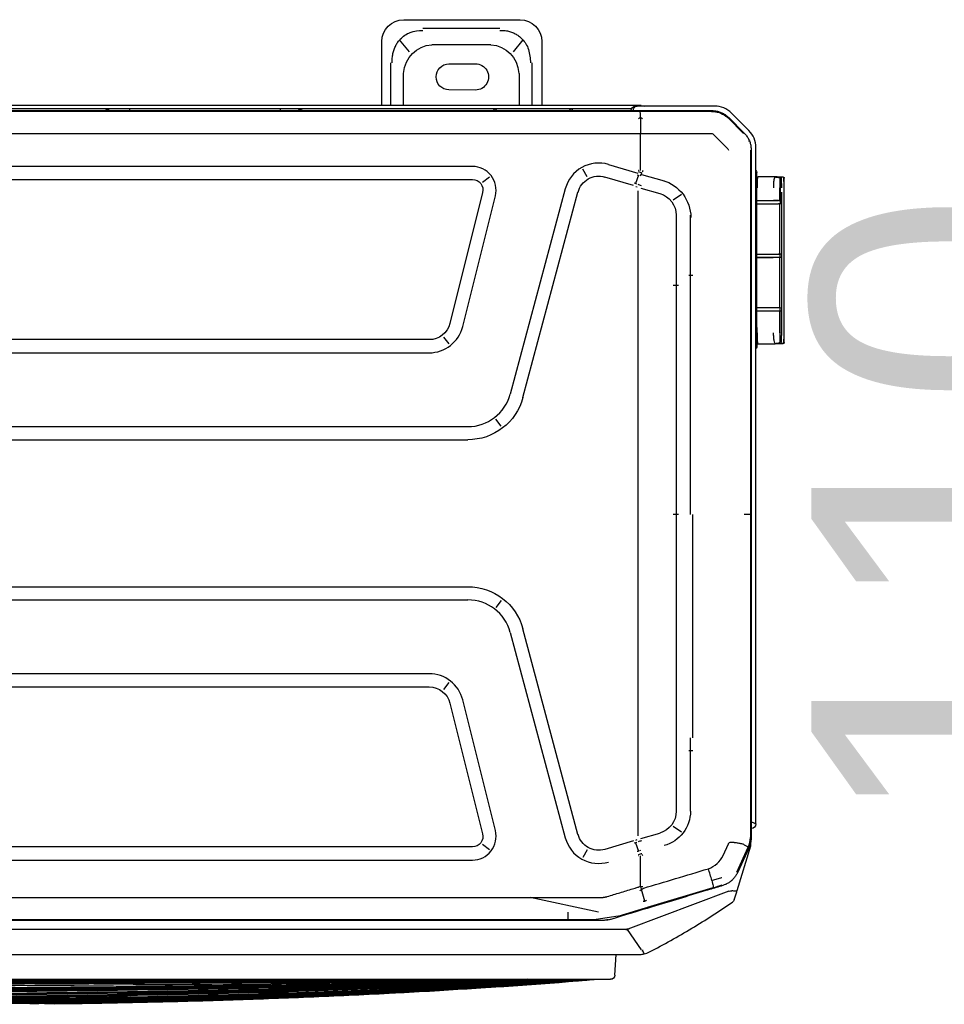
# Model space of a CAD drawing. Header units: millimetres. Extents: x 922208 to 1069538, y -182208 to -99877.
# Tile 140 of 256: x 990342 to 990763, y -173414 to -172965. Entities that reach past the tile are written whole.
import ezdxf

# ---------------------------------------------------------------- set-up
doc = ezdxf.new("R2010")
doc.units = ezdxf.units.MM
doc.header["$MEASUREMENT"] = 0
doc.linetypes.add('HIDDEN', pattern=[20, 10, -10])
doc.layers.add('IS_KLIM_urządzenia', color=3, linetype='Continuous')
doc.layers.add('IS_POWRÓT', color=5, linetype='HIDDEN', lineweight=30)
doc.layers.add('Nowe_220-A Ściany_Nr_pióra__7', color=7, linetype='Continuous', lineweight=13)
doc.styles.add('STYL_AUTOMATYCZNY_1', font='arial.ttf')

# ---------------------------------------------------------------- blocks, each defined once
blk = doc.blocks.new('parter01')
at = {"layer": 'Nowe_220-A Ściany_Nr_pióra__7', "color": 7, "linetype": 'Continuous', "lineweight": 0, "char_height": 125, "attachment_point": 7, "rotation": 90, "style": 'STYL_AUTOMATYCZNY_1'}
for s, insert in [('\\A1;{\\pql;\\pt0;\\fArial|b0|i0|c238|p0;\\W1.000000;110\\fArial|b0|i0|c238|p0;\\W1.000000;\\A1{\\H.66x;\\S^  ;}\\fArial|b0|i0|c238|p0;\\W1.000000;\\fArial|b0|i0|c238|p0;\\W1.000000;}', (990863.97628, -113650.02068)), ('\\A1;{\\pql;\\pt0;\\fArial|b0|i0|c238|p0;\\W1.000000;180\\fArial|b0|i0|c238|p0;\\W1.000000;\\A1{\\H.66x;\\S^  ;}\\fArial|b0|i0|c238|p0;\\W1.000000;\\fArial|b0|i0|c238|p0;\\W1.000000;}', (991113.97628, -113650.02068))]:
    blk.add_mtext(s, dxfattribs=dict(at, insert=insert))
blk = doc.blocks.new('G$CE471A013')
at = {"linetype": 'Continuous'}
for p, q in [((-52.435, 41.216), (-57.735, 41.216)), ((-56.811, 40.816), (-53.307, 40.816)), ((-58.735, 40.216), (-58.735, 37.301)), ((-57.87, 40.295), (-57.426, 39.746)), ((-53.717, 40.077), (-56.401, 40.077)), ((-52.692, 39.746), (-52.248, 40.295)), ((-51.435, 37.301), (-51.435, 40.216)), ((-58.291, 37.3), (-58.291, 39.241)), ((-54.497, 39.198), (-55.697, 39.206)), ((-51.827, 39.241), (-51.827, 37.3)), ((-57.694, 38.769), (-57.694, 37.301)), ((-52.424, 37.301), (-52.424, 38.769)), ((-55.697, 38.006), (-54.497, 38.013)), ((-66.606, 37.271), (-63.067, 37.271)), ((-63.256, 37.301), (6.245, 37.301)), ((-63.067, 37.271), (-63.006, 37.271)), ((-68.168, 36.156), (-67.37, 36.954)), ((-66.881, 36.958), (-66.893, 36.986)), ((23.598, 37.069), (-66.48, 37.069)), ((-66.462, 37.035), (-66.435, 37.035)), ((-66.435, 37.034), (-63.211, 37.029)), ((-63.211, 37.029), (-21.491, 37.029)), ((-62.823, 37.151), (6.095, 37.151)), ((-46.818, 37.069), (-46.818, 37.151)), ((-39.955, 37.069), (-39.955, 37.151)), ((-67.244, 36.753), (-67.954, 36.043)), ((-67.906, 36.045), (-67.231, 36.718)), ((-63.222, 36.747), (-63.229, 36.025)), ((-67.906, 36.045), (-67.926, 36.025)), ((-63.231, 34.339), (-63.231, 36.025)), ((-68.16, 35.682), (-68.187, 35.693)), ((-68.485, 4.539), (-68.485, 35.393)), ((-68.27, 35.28), (-68.27, 3.917)), ((-68.237, 35.268), (-68.237, 18.659)), ((-61.773, 34.614), (-63.101, 34.22)), ((-68.528, 33.352), (-68.528, 34.252)), ((-63.275, 34.162), (-64.302, 33.869)), ((-63.22, 34.09), (-63.293, 34.234)), ((-60.791, 34.052), (-60.595, 34.401)), ((-55.564, 34.525), (12.681, 34.525)), ((-69.729, 34.04), (-69.624, 34.041)), ((-69.623, 34.041), (-69.624, 34.041)), ((-69.364, 34.043), (-68.578, 34.051)), ((-68.528, 33.852), (-68.558, 33.852)), ((-63.128, 34.119), (-62.999, 33.739)), ((-62.913, 33.65), (-61.603, 34.039)), ((-56.03, 33.809), (-56.346, 34.056)), ((12.681, 33.925), (-55.564, 33.925)), ((-69.778, 26.937), (-69.778, 33.546)), ((-69.66, 26.936), (-69.662, 33.348)), ((-69.661, 32.97), (-69.661, 33.348)), ((-69.587, 33.547), (-69.586, 32.971)), ((-69.574, 32.977), (-69.574, 33.547)), ((-68.528, 27.182), (-68.528, 33.352)), ((-65.097, 33.248), (-64.718, 32.988)), ((-63.243, 33.54), (-64.111, 33.292)), ((-63.11, 33.418), (-63.11, 29.549)), ((-63.012, 33.616), (-63.073, 33.593)), ((-57.867, 23.986), (-60.377, 33.353)), ((-59.798, 33.508), (-57.288, 24.142)), ((-56.03, 33.329), (-54.542, 27.368)), ((-69.645, 32.97), (-69.661, 32.97)), ((-69.66, 30.52), (-69.661, 32.82)), ((-69.645, 32.82), (-69.661, 32.82)), ((-69.585, 32.971), (-69.58, 32.976)), ((-69.584, 32.97), (-69.584, 32.82)), ((-69.573, 30.526), (-69.574, 32.82)), ((-68.528, 32.97), (-69.514, 32.97)), ((-68.528, 32.819), (-69.514, 32.82)), ((-68.553, 32.977), (-69.28, 32.98)), ((-55.124, 27.223), (-56.612, 33.184)), ((-65.503, 29.549), (-65.503, 32.296)), ((-64.853, 32.296), (-64.853, 29.549)), ((-69.644, 30.52), (-69.66, 30.52)), ((-69.66, 30.384), (-69.644, 30.384)), ((-69.66, 28.083), (-69.66, 30.384)), ((-69.584, 30.521), (-69.579, 30.526)), ((-69.579, 30.378), (-69.584, 30.382)), ((-69.583, 30.519), (-69.583, 30.384)), ((-69.573, 28.084), (-69.573, 30.377)), ((-68.528, 30.519), (-69.513, 30.519)), ((-68.528, 30.384), (-69.513, 30.384)), ((-68.553, 30.526), (-69.279, 30.53)), ((-68.553, 30.377), (-69.279, 30.373)), ((-65.61, 29.549), (-65.426, 29.549)), ((-65.503, 29.112), (-65.503, 29.549)), ((-64.853, 29.549), (-64.853, 29.112)), ((-63.11, 29.549), (-63.11, 7.87)), ((-65.503, 18.659), (-65.503, 29.112)), ((-64.717, 29.112), (-64.95, 29.112)), ((-64.853, 29.112), (-64.853, 18.659)), ((-69.66, 28.083), (-69.644, 28.083)), ((-69.659, 27.933), (-69.644, 27.933)), ((-69.659, 26.936), (-69.659, 27.933)), ((-69.583, 27.932), (-69.578, 27.927)), ((-69.582, 28.084), (-69.582, 27.934)), ((-69.572, 26.937), (-69.573, 27.926)), ((-68.528, 28.084), (-69.513, 28.084)), ((-68.528, 27.934), (-69.513, 27.934)), ((-69.278, 27.923), (-68.553, 27.927)), ((-68.528, 27.182), (-68.528, 26.282)), ((-68.558, 26.632), (-68.528, 26.632)), ((-54.509, 26.429), (-54.262, 26.745)), ((-53.591, 26.625), (10.708, 26.625)), ((-69.621, 26.443), (-69.729, 26.444)), ((-69.729, 26.444), (-69.621, 26.443)), ((-68.578, 26.433), (-69.362, 26.441)), ((-68.578, 26.432), (-69.362, 26.44)), ((10.708, 26.025), (-53.591, 26.025)), ((-56.871, 22.685), (-56.627, 23.003)), ((-21.491, 22.659), (-55.356, 22.659)), ((-21.491, 22.059), (-55.356, 22.059)), ((-68.237, 18.659), (-68.237, 6.47)), ((-65.61, 8.47), (-65.61, 18.659)), ((-64.95, 18.659), (-64.717, 18.659)), ((-64.853, 18.659), (-64.853, 7.87)), ((-21.391, 15.359), (-55.356, 15.359)), ((-56.871, 14.734), (-56.627, 14.416)), ((-21.391, 14.759), (-55.356, 14.759)), ((-60.377, 4.066), (-57.867, 13.432)), ((-57.288, 13.277), (-59.798, 3.911)), ((-53.591, 11.393), (10.708, 11.393)), ((-54.262, 10.674), (-54.509, 10.989)), ((10.708, 10.793), (-53.591, 10.793)), ((-56.612, 4.235), (-55.124, 10.196)), ((-54.542, 10.051), (-56.03, 4.09)), ((-65.503, 7.87), (-65.503, 8.47)), ((-65.61, 7.87), (-65.426, 7.87)), ((-65.503, 5.123), (-65.503, 7.87)), ((-64.853, 7.87), (-64.853, 5.123)), ((-63.11, 7.87), (-63.11, 4.001)), ((-68.237, 6.47), (-68.237, 3.923)), ((-68.27, 4.339), (-68.285, 4.339)), ((-65.097, 4.171), (-64.718, 4.43)), ((-63.243, 3.878), (-64.111, 4.126)), ((-68.257, 3.543), (-68.257, 3.8)), ((-68.245, 3.686), (-68.217, 3.692)), ((-66.99, 3.095), (-67.234, 3.626)), ((-62.999, 3.679), (-63.128, 3.299)), ((-63.012, 3.803), (-63.073, 3.826)), ((-62.913, 3.769), (-61.603, 3.38)), ((-56.346, 3.363), (-56.03, 3.61)), ((-67.63, 1.51), (-68.257, 3.543)), ((-68.172, 3.467), (-67.645, 2.317)), ((-67.621, 2.341), (-68.14, 3.475)), ((-63.226, 3.33), (-63.183, 3.316)), ((-60.791, 3.367), (-60.595, 3.017)), ((-55.564, 3.493), (12.681, 3.493)), ((-63.231, 1.667), (-63.231, 3.08)), ((12.681, 2.893), (-55.564, 2.893)), ((-67.353, 1.978), (-67.373, 1.954)), ((-67.249, 1.476), (-62.642, -0.258)), ((-63.552, 0.74), (-66.539, 1.639)), ((-63.424, 1.025), (-63.272, 1.544)), ((-61.319, 0.514), (-58.196, 1.188)), ((-62.213, 0.335), (-63.453, 0.711)), ((-59.916, 0.514), (-59.916, 0.179)), ((-62.213, 0.335), (-61.199, 0.184)), ((-61.726, 0.155), (-61.717, 0.191)), ((-61.567, 0.144), (18.685, 0.144)), ((-59.916, 0.184), (-61.199, 0.184)), ((-21.391, 0.184), (-59.916, 0.184)), ((-63.27, -1.193), (-62.633, -0.27)), ((-0.517, -0.263), (-62.643, -0.263)), ((-0.367, -1.413), (-63.178, -1.413)), ((-62.054, -2.359), (-62.12, -1.413)), ((-57.042, -2.545), (-61.855, -2.545)), ((-58.757, -2.545), (-58.757, -2.545)), ((-7.032, -2.545), (-57.042, -2.545))]:
    blk.add_line(p, q, dxfattribs=at)
for centre, radius, start, end in [((-57.735, 40.216), 1, 90, 180), ((-52.435, 40.216), 1, 0, 90), ((-55.701, 38.606), 0.6, 89.6384, 270.3616), ((-54.501, 38.606), 0.592, 270.3616, 89.6384), ((-63.256, 37.001), 0.3, 90, 115.8413), ((-63.006, 37.071), 0.2, 0, 90), ((-61.324, 33.099), 0.98, 15, 106.5295), ((-55.564, 33.445), 0.48, 90, 194.0167), ((-53.591, 27.605), 0.98, 194.0166, 270), ((-55.356, 24.659), 2.6, 195, 270), ((-55.356, 12.759), 2.6, 90, 165), ((-53.591, 9.813), 0.98, 90, 165.9834), ((-68.285, 4.539), 0.2, 180, 270), ((-61.324, 4.319), 0.98, 253.4705, 345), ((-55.564, 3.973), 0.48, 165.9833, 270), ((-67.307, 1.142), 0.2, 197.1413, 235.5064), ((-61.855, -2.345), 0.2, 184, 270)]:
    blk.add_arc(centre, radius, start, end, dxfattribs=at)
at = {"linetype": 'Continuous', "extrusion": (0, 0, -1)}
for centre, radius, start, end in [((66.606, 36.191), 1.08, 45, 90), ((67.405, 35.393), 1.08, 0, 45), ((61.324, 33.099), 1.58, 73.4706, 165), ((55.564, 33.445), 1.08, 345.9834, 90), ((53.591, 27.605), 1.58, 270, 345.9834), ((55.356, 24.659), 2, 270, 345), ((55.356, 12.759), 2, 15, 90), ((53.591, 9.813), 1.58, 14.0166, 90), ((55.564, 3.973), 1.08, 270, 14.0166), ((61.324, 4.319), 1.58, 195, 286.5294)]:
    blk.add_arc(centre, radius, start, end, dxfattribs=at)
at = {"linetype": 'Continuous'}
for centre, major_axis, ratio, start_param, end_param in [((-55.906, 38.207), (1.268, -1.569), 0.803018, 2.633487, 3.831894), ((-54.211, 38.207), (-1.268, -1.569), 0.803018, 2.451291, 3.649699), ((-63.067, 37.071), (0, -0.2), 0.831479, 1.570796, 3.141593), ((-47.823, 36.801), (0, 0.35), 0.690452, 6.119579, 6.283185), ((-68.428, 34.252), (0.1, 0), 1, 2.168878, 3.141593), ((-63.025, 33.944), (-1.913, -0.585), 0.178321, 4.710906, 4.798331), ((-62.672, 32.781), (-1.893, -0.646), 0.706819, 4.683881, 4.712375), ((-69.728, 33.99), (-0.05, 0), 1, 5.572775, 6.283185), ((-69.728, 33.99), (-0.05, 0), 1, 4.722432, 5.271942), ((-69.566, 33.543), (0, 0.7), 0.01995, 0.882039, 1.565858), ((-63.755, 32.198), (1.764, 0), 0.995519, 1.850018, 3.141593), ((-63.807, 32.296), (1.046, 0), 0.995519, 1.865841, 3.141593), ((-69.635, 32.971), (0.05, 0.0002), 0.017455, 4.162534, 6.265658), ((-69.383, 32.979), (0.494, 0.002), 0.017455, 4.153807, 4.444433), ((-69.383, 32.829), (0.494, 0.002), 0.017455, 4.153807, 4.444433), ((-69.38, 32.977), (0.2, 0.001), 0.017455, 1.047121, 3.124066), ((-68.578, 32.976), (0.05, 0.0002), 0.017455, 6.283104, 7.330301), ((-69.634, 30.521), (0.05, 0.0002), 0.017455, 4.162534, 6.265658), ((-69.634, 30.383), (-0.05, 0.0002), 0.017455, 3.15913, 5.262255), ((-69.383, 30.528), (0.494, 0.002), 0.017455, 4.153807, 4.444433), ((-69.383, 30.375), (-0.494, 0.002), 0.017455, 4.980355, 5.270981), ((-69.379, 30.527), (0.2, 0.001), 0.017455, 1.047121, 3.124066), ((-69.379, 30.377), (-0.2, 0.001), 0.017455, 0.017538, 2.094482), ((-68.578, 30.525), (0.05, 0.0002), 0.017455, 6.283104, 7.330301), ((-68.578, 30.378), (-0.05, 0.0002), 0.017455, 2.094477, 3.141674), ((-69.633, 27.932), (-0.05, 0.0002), 0.017455, 3.15913, 5.262255), ((-69.382, 28.075), (-0.494, 0.002), 0.017455, 4.980355, 5.270981), ((-69.382, 27.925), (-0.494, 0.002), 0.017455, 4.980355, 5.270981), ((-69.378, 27.926), (-0.2, 0.001), 0.017455, 0.017538, 2.094482), ((-68.578, 27.928), (-0.05, 0.0002), 0.017455, 2.094477, 3.141674), ((-69.728, 26.494), (-0.05, 0), 1, 0, 0.71037), ((-69.728, 26.494), (-0.05, 0), 1, 1.011256, 1.560766), ((-68.578, 26.383), (-0.05, 0), 1, 3.141593, 4.702359), ((-68.428, 26.282), (-0.1, 0), 1, 0, 0.972715), ((-63.863, 5.123), (1.64, 0), 0.995519, 3.141593, 4.441128), ((-63.807, 5.123), (1.046, 0), 0.995519, 3.141593, 4.417344), ((-63.025, 3.474), (-1.913, 0.585), 0.178321, 1.484854, 1.57228), ((-62.672, 4.635), (-1.919, 0.564), 0.705879, 1.540462, 1.56897)]:
    blk.add_ellipse(centre, major_axis=major_axis, ratio=ratio, start_param=start_param, end_param=end_param, dxfattribs=at)
for centre, major_axis, ratio in [((-68.253, 31.674), (0, -0.25), 0.017452), ((-68.253, 8.118), (0, 0.25), 0.017453)]:
    blk.add_ellipse(centre, major_axis=major_axis, ratio=ratio, dxfattribs=at)
for points, knots in [([(-56.811, 40.73), (-56.879, 40.73), (-57.013, 40.729), (-57.207, 40.695), (-57.389, 40.639), (-57.556, 40.558), (-57.708, 40.456), (-57.931, 40.251), (-58.174, 39.848), (-58.197, 39.452), (-58.21, 39.241)], [0, 0, 0, 0, 0.088396, 0.173346, 0.25543, 0.335293, 0.413632, 0.491185, 0.72797, 1, 1, 1, 1]), ([(-51.908, 39.241), (-51.908, 39.315), (-51.908, 39.459), (-51.94, 39.667), (-51.994, 39.861), (-52.07, 40.037), (-52.164, 40.195), (-52.353, 40.428), (-52.729, 40.688), (-53.109, 40.716), (-53.307, 40.73)], [0, 0, 0, 0, 0.095854, 0.186885, 0.2735, 0.35617, 0.435439, 0.51192, 0.746033, 1, 1, 1, 1]), ([(-66.48, 37.069), (-66.537, 37.067), (-66.65, 37.062), (-66.815, 37.021), (-66.972, 36.956), (-67.118, 36.868), (-67.202, 36.791), (-67.244, 36.753)], [0, 0, 0, 0, 0.199971, 0.399955, 0.599953, 0.799968, 1, 1, 1, 1]), ([(-66.462, 37.034), (-66.58, 37.034), (-66.698, 37.016), (-66.918, 36.942), (-67.02, 36.889), (-67.143, 36.798), (-67.174, 36.772), (-67.204, 36.744)], [0, 0, 0, 0, 0.434849, 0.434849, 0.850781, 0.850781, 1, 1, 1, 1]), ([(-63.228, 36.744), (-63.228, 36.769), (-63.227, 36.822), (-63.224, 36.893), (-63.22, 36.964), (-63.215, 37.012), (-63.211, 37.032), (-63.209, 37.034), (-63.208, 37.034)], [0, 0, 0, 0, 0.15377, 0.321137, 0.499606, 0.749362, 0.923428, 1, 1, 1, 1]), ([(-60.124, 37.07), (-60.124, 37.072), (-60.121, 37.095), (-60.115, 37.138), (-60.112, 37.146), (-60.11, 37.151)], [0, 0, 0, 0, 0.03411, 0.430836, 1, 1, 1, 1]), ([(-60.11, 37.151), (-60.089, 37.148), (-60.053, 37.143), (-60.007, 37.11), (-59.984, 37.083), (-59.975, 37.07)], [0, 0, 0, 0, 0.421216, 0.760733, 1, 1, 1, 1]), ([(-56.683, 37.073), (-56.667, 37.09), (-56.616, 37.134), (-56.56, 37.144), (-56.522, 37.151)], [0, 0, 0, 0, 0.322756, 1, 1, 1, 1]), ([(-56.522, 37.151), (-56.525, 37.149), (-56.529, 37.145), (-56.536, 37.119), (-56.539, 37.092), (-56.541, 37.076), (-56.541, 37.073)], [0, 0, 0, 0, 0.364896, 0.677617, 0.93837, 1, 1, 1, 1]), ([(-47.783, 37.146), (-47.752, 37.139), (-47.677, 37.121), (-47.618, 37.07), (-47.584, 37.04)], [0, 0, 0, 0, 0.419101, 1, 1, 1, 1]), ([(-47.74, 37.071), (-47.74, 37.074), (-47.74, 37.077), (-47.741, 37.1), (-47.745, 37.116), (-47.759, 37.135), (-47.766, 37.141), (-47.779, 37.145), (-47.781, 37.146), (-47.783, 37.146)], [0, 0, 0, 0, 0.074579, 0.074579, 0.595541, 0.595541, 0.936378, 0.936378, 1, 1, 1, 1]), ([(-39.051, 37.04), (-39.027, 37.061), (-38.983, 37.101), (-38.911, 37.134), (-38.865, 37.143), (-38.845, 37.147)], [0, 0, 0, 0, 0.405811, 0.73919, 1, 1, 1, 1]), ([(-38.846, 37.147), (-38.859, 37.145), (-38.867, 37.14), (-38.883, 37.125), (-38.888, 37.112), (-38.892, 37.088), (-38.892, 37.079), (-38.892, 37.069)], [0, 0, 0, 0, 0.330097, 0.330097, 0.779008, 0.779008, 1, 1, 1, 1]), ([(-67.954, 36.043), (-67.992, 36.002), (-68.068, 35.918), (-68.156, 35.772), (-68.221, 35.615), (-68.262, 35.449), (-68.267, 35.336), (-68.27, 35.28)], [0, 0, 0, 0, 0.200001, 0.400001, 0.599999, 0.799999, 1, 1, 1, 1]), ([(-63.143, 34.328), (-63.143, 34.329), (-63.143, 34.329), (-63.143, 34.33), (-63.143, 34.331), (-63.143, 34.332), (-63.142, 34.333), (-63.14, 34.336), (-63.138, 34.337), (-63.136, 34.339)], [0, 0, 0, 0, 0.093535, 0.093535, 0.207433, 0.207433, 0.397418, 0.397418, 1, 1, 1, 1]), ([(-69.731, 34.037), (-69.736, 34.037), (-69.744, 34.036), (-69.757, 34.031), (-69.768, 34.021), (-69.773, 34.013), (-69.775, 34.008)], [0, 0, 0, 0, 0.240387, 0.490724, 0.746129, 1, 1, 1, 1]), ([(-69.729, 34.04), (-69.731, 34.037), (-69.736, 34.032), (-69.741, 33.995), (-69.745, 33.949), (-69.749, 33.872), (-69.755, 33.742), (-69.755, 33.61), (-69.755, 33.546)], [0, 0, 0, 0, 0.163877, 0.30578, 0.42579, 0.524061, 0.77284, 1, 1, 1, 1]), ([(-69.662, 33.547), (-69.662, 33.576), (-69.662, 33.635), (-69.66, 33.722), (-69.657, 33.805), (-69.652, 33.897), (-69.645, 33.996), (-69.636, 34.023), (-69.631, 34.038)], [0, 0, 0, 0, 0.113787, 0.231188, 0.353199, 0.480712, 0.706712, 1, 1, 1, 1]), ([(-69.624, 34.041), (-69.611, 34.041), (-69.571, 34.041), (-69.476, 34.042), (-69.42, 34.043), (-69.364, 34.043)], [0, 0, 0, 0, 0.5, 0.5, 1, 1, 1, 1]), ([(-69.364, 34.043), (-69.382, 34.042), (-69.425, 34.04), (-69.489, 34.03), (-69.537, 34.017), (-69.563, 34.005), (-69.571, 33.999), (-69.574, 33.996)], [0, 0, 0, 0, 0.208735, 0.500317, 0.75027, 0.886014, 1, 1, 1, 1]), ([(-69.364, 34.043), (-69.358, 34.041), (-69.346, 34.036), (-69.329, 33.999), (-69.315, 33.953), (-69.299, 33.876), (-69.284, 33.747), (-69.282, 33.611), (-69.28, 33.547)], [0, 0, 0, 0, 0.170313, 0.316827, 0.439664, 0.539052, 0.783475, 1, 1, 1, 1]), ([(-68.553, 33.554), (-68.553, 33.585), (-68.554, 33.65), (-68.555, 33.743), (-68.557, 33.831), (-68.561, 33.927), (-68.57, 34.026), (-68.575, 34.042), (-68.578, 34.051)], [0, 0, 0, 0, 0.110388, 0.22525, 0.346033, 0.473982, 0.692647, 1, 1, 1, 1]), ([(-69.755, 26.937), (-69.755, 26.906), (-69.755, 26.843), (-69.754, 26.75), (-69.751, 26.662), (-69.747, 26.568), (-69.741, 26.47), (-69.733, 26.453), (-69.729, 26.444)], [0, 0, 0, 0, 0.112037, 0.228343, 0.350117, 0.478408, 0.69584, 1, 1, 1, 1]), ([(-69.628, 26.446), (-69.631, 26.452), (-69.636, 26.464), (-69.643, 26.504), (-69.647, 26.552), (-69.653, 26.63), (-69.659, 26.755), (-69.66, 26.877), (-69.66, 26.936)], [0, 0, 0, 0, 0.155708, 0.294413, 0.416247, 0.521413, 0.769796, 1, 1, 1, 1]), ([(-69.66, 26.936), (-69.66, 26.936), (-69.66, 26.936), (-69.66, 26.935), (-69.66, 26.935), (-69.66, 26.935), (-69.66, 26.935), (-69.66, 26.935), (-69.66, 26.935), (-69.66, 26.935), (-69.66, 26.935), (-69.66, 26.935), (-69.66, 26.935), (-69.66, 26.935), (-69.659, 26.935), (-69.659, 26.935), (-69.659, 26.935), (-69.659, 26.935), (-69.659, 26.935), (-69.659, 26.935), (-69.659, 26.936), (-69.659, 26.936), (-69.659, 26.936), (-69.659, 26.936)], [0, 0, 0, 0, 0.260232, 0.260232, 0.390152, 0.390152, 0.455589, 0.455589, 0.478138, 0.478138, 0.494719, 0.494719, 0.511416, 0.511416, 0.530341, 0.530341, 0.56043, 0.56043, 0.637843, 0.637843, 0.878219, 0.878219, 1, 1, 1, 1]), ([(-69.278, 26.937), (-69.278, 26.906), (-69.279, 26.841), (-69.284, 26.748), (-69.291, 26.659), (-69.304, 26.563), (-69.33, 26.465), (-69.35, 26.45), (-69.362, 26.441)], [0, 0, 0, 0, 0.106421, 0.217828, 0.336261, 0.463423, 0.684856, 1, 1, 1, 1]), ([(-68.578, 26.433), (-68.576, 26.435), (-68.573, 26.44), (-68.568, 26.477), (-68.564, 26.523), (-68.558, 26.601), (-68.555, 26.731), (-68.554, 26.866), (-68.553, 26.93)], [0, 0, 0, 0, 0.165725, 0.30897, 0.429832, 0.528492, 0.775962, 1, 1, 1, 1]), ([(-69.775, 26.476), (-69.773, 26.471), (-69.768, 26.463), (-69.757, 26.453), (-69.744, 26.447), (-69.736, 26.446), (-69.731, 26.447)], [0, 0, 0, 0, 0.253869, 0.509276, 0.759614, 1, 1, 1, 1]), ([(-69.444, 26.441), (-69.471, 26.442), (-69.497, 26.442), (-69.568, 26.443), (-69.608, 26.443), (-69.621, 26.443)], [0, 0, 0, 0, 0.333624, 0.333624, 1, 1, 1, 1]), ([(-69.572, 26.487), (-69.568, 26.485), (-69.561, 26.479), (-69.534, 26.467), (-69.487, 26.453), (-69.423, 26.443), (-69.38, 26.441), (-69.362, 26.441)], [0, 0, 0, 0, 0.114672, 0.250015, 0.500029, 0.791569, 1, 1, 1, 1]), ([(-68.485, 4.539), (-68.482, 4.54), (-68.478, 4.542), (-68.441, 4.559), (-68.377, 4.586), (-68.314, 4.615), (-68.274, 4.633), (-68.27, 4.635)], [0, 0, 0, 0, 0.211963, 0.434536, 0.670027, 0.964306, 1, 1, 1, 1]), ([(-68.27, 3.917), (-68.268, 3.865), (-68.263, 3.762), (-68.23, 3.61), (-68.191, 3.514), (-68.172, 3.467)], [0, 0, 0, 0, 0.333328, 0.666661, 1, 1, 1, 1]), ([(-68.139, 3.478), (-68.202, 3.616), (-68.237, 3.769), (-68.237, 3.922), (-68.237, 3.923), (-68.237, 3.923)], [0, 0, 0, 0, 0.999505, 0.999505, 1, 1, 1, 1]), ([(-67.882, 3.629), (-67.905, 3.617), (-67.954, 3.591), (-68.019, 3.555), (-68.083, 3.516), (-68.133, 3.483), (-68.141, 3.477), (-68.144, 3.474)], [0, 0, 0, 0, 0.154479, 0.322184, 0.503043, 0.755741, 1, 1, 1, 1]), ([(-67.234, 3.626), (-67.24, 3.639), (-67.253, 3.665), (-67.285, 3.697), (-67.327, 3.71), (-67.385, 3.713), (-67.442, 3.708), (-67.498, 3.7), (-67.554, 3.692), (-67.624, 3.68), (-67.734, 3.66), (-67.815, 3.644), (-67.869, 3.634)], [0, 0, 0, 0, 0.063444, 0.125641, 0.187787, 0.250691, 0.375621, 0.43817, 0.500642, 0.625445, 0.750334, 1, 1, 1, 1]), ([(-63.143, 3.09), (-63.143, 3.09), (-63.143, 3.09), (-63.143, 3.089), (-63.143, 3.088), (-63.143, 3.087), (-63.142, 3.086), (-63.14, 3.083), (-63.138, 3.081), (-63.136, 3.08)], [0, 0, 0, 0, 0.093535, 0.093535, 0.207433, 0.207433, 0.397418, 0.397418, 1, 1, 1, 1]), ([(-67.645, 2.317), (-67.622, 2.272), (-67.576, 2.182), (-67.483, 2.059), (-67.374, 1.949), (-67.251, 1.857), (-67.117, 1.782), (-67.022, 1.75), (-66.975, 1.733)], [0, 0, 0, 0, 0.164732, 0.332464, 0.501556, 0.670288, 0.836962, 1, 1, 1, 1]), ([(-63.371, 1.611), (-63.853, 1.756), (-64.335, 1.901), (-65.319, 2.197), (-65.821, 2.349), (-66.322, 2.5)], [0, 0, 0, 0, 0.489998, 0.489998, 1, 1, 1, 1]), ([(-66.935, 2.088), (-66.93, 2.086), (-66.924, 2.084), (-66.849, 2.059), (-66.778, 2.037), (-66.635, 1.999), (-66.564, 1.982), (-66.486, 1.966), (-66.482, 1.966), (-66.477, 1.965)], [0, 0, 0, 0, 0.036866, 0.036866, 0.504699, 0.504699, 0.970315, 0.970315, 1, 1, 1, 1]), ([(-66.477, 1.965), (-66.49, 1.918), (-66.502, 1.872), (-66.521, 1.791), (-66.528, 1.754), (-66.538, 1.694), (-66.541, 1.671), (-66.541, 1.644), (-66.539, 1.637), (-66.536, 1.633), (-66.536, 1.633), (-66.535, 1.633)], [0, 0, 0, 0, 0.2609, 0.2609, 0.5218, 0.5218, 0.782701, 0.782701, 0.970671, 0.970671, 1, 1, 1, 1]), ([(-67.498, 1.083), (-67.535, 1.203), (-67.572, 1.322), (-67.616, 1.464), (-67.623, 1.487), (-67.63, 1.51)], [0, 0, 0, 0, 0.83827, 0.83827, 1, 1, 1, 1]), ([(-67.63, 1.51), (-67.63, 1.509), (-67.63, 1.509), (-67.626, 1.499), (-67.616, 1.49), (-67.582, 1.479), (-67.559, 1.476), (-67.503, 1.475), (-67.469, 1.478), (-67.42, 1.485), (-67.406, 1.487), (-67.392, 1.49)], [0, 0, 0, 0, 0.003941, 0.003941, 0.301622, 0.301622, 0.599603, 0.599603, 0.892581, 0.892581, 1, 1, 1, 1]), ([(-67.249, 1.476), (-67.253, 1.478), (-67.257, 1.479), (-67.304, 1.494), (-67.351, 1.499), (-67.392, 1.49)], [0, 0, 0, 0, 0.086433, 0.086433, 1, 1, 1, 1]), ([(-66.975, 1.733), (-66.924, 1.718), (-66.873, 1.702), (-66.618, 1.625), (-66.414, 1.564), (-65.393, 1.255), (-64.576, 1.007), (-63.133, 0.57), (-62.507, 0.38), (-61.881, 0.19)], [0, 0, 0, 0, 0.030057, 0.030057, 0.150285, 0.150285, 0.631198, 0.631198, 1, 1, 1, 1]), ([(-63.352, 1.601), (-63.34, 1.592), (-63.315, 1.572), (-63.263, 1.537), (-63.223, 1.513), (-63.196, 1.497)], [0, 0, 0, 0, 0.24998, 0.499983, 1, 1, 1, 1]), ([(-63.325, 1.671), (-63.294, 1.669), (-63.232, 1.666), (-63.17, 1.665), (-63.139, 1.664)], [0, 0, 0, 0, 0.499978, 1, 1, 1, 1]), ([(-61.71, 1.231), (-61.807, 1.26), (-61.999, 1.319), (-62.288, 1.406), (-62.577, 1.494), (-62.77, 1.552), (-62.905, 1.593), (-62.943, 1.605), (-63.033, 1.632), (-63.085, 1.648), (-63.136, 1.663)], [0, 0, 0, 0, 0.202609, 0.405217, 0.607826, 0.810435, 0.810435, 0.891478, 0.891478, 1, 1, 1, 1]), ([(-63.642, -1.299), (-64.293, -0.958), (-64.934, -0.598), (-66.193, 0.161), (-66.811, 0.559), (-67.416, 0.974)], [0, 0, 0, 0, 0.5, 0.5, 1, 1, 1, 1]), ([(-63.36, 1.017), (-63.366, 1.016), (-63.377, 1.015), (-63.4, 1.019), (-63.428, 1.026), (-63.462, 1.037), (-63.481, 1.05), (-63.491, 1.056)], [0, 0, 0, 0, 0.124243, 0.250098, 0.500245, 0.750313, 1, 1, 1, 1]), ([(-61.881, 0.19), (-61.829, 0.177), (-61.727, 0.15), (-61.62, 0.146), (-61.567, 0.144)], [0, 0, 0, 0, 0.498926, 1, 1, 1, 1]), ([(-62.706, -0.265), (-62.705, -0.265), (-62.704, -0.265), (-62.684, -0.265), (-62.664, -0.265), (-62.644, -0.265)], [0, 0, 0, 0, 0.032778, 0.032778, 1, 1, 1, 1]), ([(-62.644, -0.265), (-62.641, -0.253), (-62.639, -0.241), (-62.637, -0.229), (-62.637, -0.228), (-62.637, -0.228)], [0, 0, 0, 0, 0.960053, 0.960053, 1, 1, 1, 1]), ([(-62.644, -0.265), (-62.622, -0.275), (-62.601, -0.285), (-62.579, -0.295), (-62.578, -0.296), (-62.578, -0.296)], [0, 0, 0, 0, 0.968586, 0.968586, 1, 1, 1, 1]), ([(-63.388, -1.36), (-63.387, -1.357), (-63.385, -1.355), (-63.373, -1.33), (-63.36, -1.303), (-63.334, -1.259), (-63.323, -1.243), (-63.31, -1.227)], [0, 0, 0, 0, 0.07944, 0.07944, 0.676385, 0.676385, 1, 1, 1, 1]), ([(-63.318, -1.212), (-63.321, -1.211), (-63.325, -1.211), (-63.329, -1.211), (-63.329, -1.211), (-63.33, -1.211)], [0, 0, 0, 0, 0.895907, 0.895907, 1, 1, 1, 1]), ([(-63.314, -1.199), (-63.314, -1.2), (-63.314, -1.2), (-63.315, -1.204), (-63.316, -1.208), (-63.318, -1.212)], [0, 0, 0, 0, 0.075095, 0.075095, 1, 1, 1, 1]), ([(-63.318, -1.212), (-63.311, -1.226), (-63.304, -1.24), (-63.296, -1.253), (-63.296, -1.253), (-63.296, -1.254)], [0, 0, 0, 0, 0.958709, 0.958709, 1, 1, 1, 1]), ([(-63.178, -1.413), (-63.178, -1.413), (-63.179, -1.413), (-63.182, -1.413), (-63.184, -1.413), (-63.196, -1.413), (-63.206, -1.413), (-63.275, -1.41), (-63.334, -1.402), (-63.392, -1.39)], [0, 0, 0, 0, 0.008756, 0.008756, 0.040334, 0.040334, 0.177893, 0.177893, 1, 1, 1, 1]), ([(-32.037, -3.261), (-36.938, -3.218), (-41.838, -3.138), (-51.533, -2.903), (-56.327, -2.75), (-61.119, -2.546)], [0, 0, 0, 0, 0.505409, 0.505409, 1, 1, 1, 1]), ([(-61.118, -2.551), (-56.329, -2.844), (-51.536, -3.059), (-41.841, -3.378), (-36.939, -3.481), (-32.037, -3.525)], [0, 0, 0, 0, 0.494599, 0.494599, 1, 1, 1, 1]), ([(-32.037, -3.496), (-36.939, -3.451), (-41.841, -3.35), (-51.536, -3.04), (-56.329, -2.832), (-61.118, -2.551)], [0, 0, 0, 0, 0.505401, 0.505401, 1, 1, 1, 1]), ([(-61.118, -2.551), (-56.329, -2.832), (-51.536, -3.039), (-41.841, -3.349), (-36.939, -3.45), (-32.037, -3.494)], [0, 0, 0, 0, 0.494599, 0.494599, 1, 1, 1, 1]), ([(-32.037, -3.553), (-36.94, -3.512), (-41.841, -3.407), (-51.536, -3.079), (-56.33, -2.856), (-61.118, -2.552)], [0, 0, 0, 0, 0.505401, 0.505401, 1, 1, 1, 1]), ([(-32.037, -3.526), (-36.939, -3.483), (-41.841, -3.38), (-51.536, -3.06), (-56.329, -2.845), (-61.118, -2.552)], [0, 0, 0, 0, 0.505401, 0.505401, 1, 1, 1, 1]), ([(-32.037, -3.6), (-36.94, -3.563), (-41.842, -3.457), (-51.537, -3.114), (-56.33, -2.879), (-61.118, -2.553)], [0, 0, 0, 0, 0.505401, 0.505401, 1, 1, 1, 1]), ([(-32.037, -3.578), (-36.94, -3.538), (-41.842, -3.433), (-51.537, -3.097), (-56.33, -2.868), (-61.118, -2.553)], [0, 0, 0, 0, 0.505401, 0.505401, 1, 1, 1, 1]), ([(-32.037, -3.619), (-36.94, -3.585), (-41.843, -3.48), (-51.538, -3.13), (-56.331, -2.889), (-61.118, -2.554)], [0, 0, 0, 0, 0.505401, 0.505401, 1, 1, 1, 1]), ([(-32.037, -3.39), (-36.939, -3.345), (-41.84, -3.252), (-51.533, -2.975), (-56.326, -2.793), (-61.115, -2.549)], [0, 0, 0, 0, 0.505465, 0.505465, 1, 1, 1, 1]), ([(-61.106, -2.549), (-56.319, -2.779), (-51.53, -2.951), (-41.839, -3.214), (-36.938, -3.303), (-32.037, -3.348)], [0, 0, 0, 0, 0.494375, 0.494375, 1, 1, 1, 1]), ([(-39.382, -3.21), (-41.835, -3.167), (-44.287, -3.114), (-51.511, -2.928), (-56.282, -2.766), (-61.051, -2.55)], [0, 0, 0, 0, 0.339395, 0.339395, 1, 1, 1, 1]), ([(-32.037, -3.111), (-36.937, -3.076), (-41.838, -3.01), (-51.506, -2.824), (-56.274, -2.704), (-61.042, -2.546)], [0, 0, 0, 0, 0.50677, 0.50677, 1, 1, 1, 1]), ([(-32.037, -3.058), (-36.937, -3.025), (-41.837, -2.966), (-51.506, -2.797), (-56.274, -2.688), (-61.041, -2.545)], [0, 0, 0, 0, 0.506778, 0.506778, 1, 1, 1, 1]), ([(-61.021, -2.546), (-56.261, -2.688), (-51.499, -2.795), (-41.837, -2.964), (-36.937, -3.023), (-32.037, -3.056)], [0, 0, 0, 0, 0.492868, 0.492868, 1, 1, 1, 1]), ([(-32.037, -3.349), (-36.938, -3.305), (-41.839, -3.215), (-51.494, -2.953), (-56.248, -2.782), (-61, -2.554)], [0, 0, 0, 0, 0.507485, 0.507485, 1, 1, 1, 1]), ([(-32.037, -3.213), (-36.938, -3.173), (-41.838, -3.097), (-51.488, -2.878), (-56.237, -2.737), (-60.984, -2.551)], [0, 0, 0, 0, 0.507767, 0.507767, 1, 1, 1, 1]), ([(-60.984, -2.551), (-56.237, -2.736), (-51.488, -2.877), (-41.838, -3.095), (-36.938, -3.17), (-32.037, -3.211)], [0, 0, 0, 0, 0.492233, 0.492233, 1, 1, 1, 1]), ([(-60.984, -2.552), (-56.237, -2.752), (-51.488, -2.903), (-41.839, -3.136), (-36.938, -3.216), (-32.037, -3.259)], [0, 0, 0, 0, 0.492233, 0.492233, 1, 1, 1, 1]), ([(-32.037, -2.947), (-34.87, -2.932), (-37.702, -2.91), (-43.368, -2.851), (-46.201, -2.816), (-51.866, -2.73), (-54.699, -2.68), (-58.666, -2.597), (-59.8, -2.572), (-60.934, -2.546)], [0, 0, 0, 0, 0.294057, 0.294057, 0.58814, 0.58814, 0.882227, 0.882227, 1, 1, 1, 1]), ([(-60.894, -2.547), (-58.354, -2.605), (-55.814, -2.657), (-50.519, -2.751), (-47.764, -2.792), (-42.254, -2.862), (-39.498, -2.891), (-35.174, -2.926), (-33.606, -2.936), (-32.037, -2.945)], [0, 0, 0, 0, 0.264103, 0.264103, 0.550513, 0.550513, 0.836923, 0.836923, 1, 1, 1, 1]), ([(-36.523, -3.657), (-37.477, -3.646), (-39.655, -3.612), (-43.056, -3.531), (-46.726, -3.409), (-50.395, -3.252), (-55.081, -3.004), (-58.542, -2.766), (-60.779, -2.585)], [0, 0, 0, 0, 0.11788, 0.269085, 0.420289, 0.571494, 0.722699, 1, 1, 1, 1]), ([(-54.409, -2.619), (-55.794, -2.605), (-57.18, -2.589), (-59.248, -2.563), (-59.931, -2.554), (-60.615, -2.545)], [0, 0, 0, 0, 0.669634, 0.669634, 1, 1, 1, 1]), ([(-60.501, -2.547), (-57.467, -2.586), (-54.433, -2.62), (-49.709, -2.664), (-48.019, -2.679), (-42.949, -2.718), (-39.569, -2.739), (-34.805, -2.76), (-33.421, -2.765), (-32.037, -2.77)], [0, 0, 0, 0, 0.319801, 0.319801, 0.497905, 0.497905, 0.854114, 0.854114, 1, 1, 1, 1]), ([(-32.037, -2.713), (-34.859, -2.706), (-37.681, -2.696), (-41.915, -2.677), (-43.326, -2.67), (-47.56, -2.647), (-50.382, -2.629), (-55.564, -2.59), (-57.923, -2.569), (-60.283, -2.546)], [0, 0, 0, 0, 0.299747, 0.299747, 0.449624, 0.449624, 0.749381, 0.749381, 1, 1, 1, 1]), ([(-60.283, -2.546), (-58.036, -2.568), (-55.79, -2.587), (-52.212, -2.614), (-50.88, -2.623), (-46.883, -2.65), (-44.219, -2.664), (-38.89, -2.689), (-36.225, -2.699), (-33.053, -2.707), (-32.545, -2.709), (-32.037, -2.71)], [0, 0, 0, 0, 0.238571, 0.238571, 0.380065, 0.380065, 0.663055, 0.663055, 0.946044, 0.946044, 1, 1, 1, 1]), ([(-32.037, -3.463), (-36.939, -3.418), (-41.84, -3.319), (-51.147, -3.031), (-55.552, -2.852), (-59.955, -2.614)], [0, 0, 0, 0, 0.526489, 0.526489, 1, 1, 1, 1]), ([(-58.091, -2.545), (-55.347, -2.562), (-52.602, -2.575), (-48.884, -2.591), (-47.911, -2.595), (-44.991, -2.607), (-43.045, -2.613), (-39.152, -2.625), (-37.205, -2.63), (-34.185, -2.636), (-33.111, -2.638), (-32.037, -2.639)], [0, 0, 0, 0, 0.31601, 0.31601, 0.42808, 0.42808, 0.652219, 0.652219, 0.876357, 0.876357, 1, 1, 1, 1]), ([(-32.037, -2.583), (-36.954, -2.579), (-41.87, -2.572), (-49.186, -2.558), (-51.586, -2.553), (-53.986, -2.547)], [0, 0, 0, 0, 0.672022, 0.672022, 1, 1, 1, 1]), ([(-36.416, -3.652), (-40.589, -3.601), (-44.763, -3.485), (-52.262, -3.158), (-55.59, -2.969), (-58.914, -2.726)], [0, 0, 0, 0, 0.556048, 0.556048, 1, 1, 1, 1]), ([(-58.595, -2.749), (-55.376, -2.981), (-52.152, -3.162), (-44.756, -3.484), (-40.581, -3.6), (-36.405, -3.652)], [0, 0, 0, 0, 0.435984, 0.435984, 1, 1, 1, 1]), ([(-58.452, -2.755), (-55.219, -2.983), (-51.984, -3.161), (-44.514, -3.48), (-40.279, -3.596), (-36.043, -3.648)], [0, 0, 0, 0, 0.433408, 0.433408, 1, 1, 1, 1]), ([(-36.066, -3.648), (-40.298, -3.596), (-44.529, -3.48), (-51.964, -3.162), (-55.17, -2.986), (-58.372, -2.761)], [0, 0, 0, 0, 0.568697, 0.568697, 1, 1, 1, 1]), ([(-57.423, -2.786), (-53.865, -2.995), (-50.304, -3.157), (-41.842, -3.456), (-36.94, -3.562), (-32.037, -3.599)], [0, 0, 0, 0, 0.420951, 0.420951, 1, 1, 1, 1]), ([(-56.809, -2.838), (-53.456, -3.04), (-50.1, -3.198), (-41.843, -3.499), (-36.94, -3.605), (-32.037, -3.636)], [0, 0, 0, 0, 0.406561, 0.406561, 1, 1, 1, 1]), ([(-56.729, -2.835), (-53.402, -3.029), (-50.073, -3.182), (-41.843, -3.479), (-36.94, -3.585), (-32.037, -3.619)], [0, 0, 0, 0, 0.40464, 0.40464, 1, 1, 1, 1]), ([(-34.126, -3.648), (-38.681, -3.606), (-43.236, -3.494), (-50.098, -3.221), (-52.408, -3.111), (-54.717, -2.979)], [0, 0, 0, 0, 0.663309, 0.663309, 1, 1, 1, 1]), ([(-35.398, -3.646), (-39.741, -3.597), (-44.084, -3.482), (-50.496, -3.215), (-52.567, -3.113), (-54.638, -2.993)], [0, 0, 0, 0, 0.676819, 0.676819, 1, 1, 1, 1]), ([(-54.636, -3.017), (-52.753, -3.131), (-50.87, -3.228), (-48.481, -3.333), (-47.975, -3.354), (-47.469, -3.374)], [0, 0, 0, 0, 0.788325, 0.788325, 1, 1, 1, 1]), ([(-53.301, -3.067), (-51.669, -3.156), (-50.036, -3.233), (-44.057, -3.482), (-39.707, -3.597), (-35.357, -3.646)], [0, 0, 0, 0, 0.273091, 0.273091, 1, 1, 1, 1]), ([(-51.456, -3.137), (-49.886, -3.212), (-48.315, -3.278), (-41.843, -3.518), (-36.941, -3.623), (-32.037, -3.65)], [0, 0, 0, 0, 0.242783, 0.242783, 1, 1, 1, 1]), ([(-48.23, -3.208), (-47.734, -3.227), (-47.238, -3.245), (-41.842, -3.432), (-36.94, -3.537), (-32.037, -3.577)], [0, 0, 0, 0, 0.091941, 0.091941, 1, 1, 1, 1]), ([(-36.544, -3.604), (-39.945, -3.553), (-43.345, -3.464), (-46.826, -3.335), (-46.909, -3.332), (-46.992, -3.329)], [0, 0, 0, 0, 0.976248, 0.976248, 1, 1, 1, 1])]:
    blk.add_open_spline(points, degree=3, knots=knots, dxfattribs=at)
for points, degree in [([(-67.232, 36.724), (-67.223, 36.733), (-67.214, 36.742), (-67.205, 36.751)], 3), ([(-63.32, 36.7), (-63.289, 36.715), (-63.259, 36.729), (-63.228, 36.744)], 3), ([(-63.228, 36.744), (-63.198, 36.729), (-63.168, 36.714), (-63.138, 36.7)], 3), ([(-66.522, 36.008), (-66.752, 35.779), (-66.981, 35.549), (-67.211, 35.32)], 3), ([(-66.466, 36.031), (-66.488, 36.031), (-66.507, 36.023), (-66.522, 36.008)], 3), ([(-63.326, 36.025), (-64.372, 36.027), (-65.419, 36.029), (-66.466, 36.031)], 3), ([(-63.325, 36.025), (-63.325, 36.025), (-63.325, 36.025), (-63.326, 36.025)], 3), ([(-63.137, 36.025), (-63.2, 36.025), (-63.262, 36.025), (-63.325, 36.025)], 3), ([(-63.137, 36.025), (-63.137, 36.025), (-63.137, 36.025), (-63.136, 36.025)], 3), ([(-21.491, 36.025), (-63.136, 36.025)], 1), ([(-67.211, 35.32), (-67.226, 35.305), (-67.234, 35.287), (-67.234, 35.265)], 3), ([(-63.325, 34.339), (-63.325, 34.317), (-63.322, 34.295), (-63.315, 34.274)], 3), ([(-63.074, 34.136), (-63.074, 34.137), (-63.074, 34.137), (-63.074, 34.137)], 3), ([(-69.778, 33.546), (-69.778, 33.59), (-69.778, 33.676), (-69.778, 33.757), (-69.778, 33.829), (-69.778, 33.891), (-69.778, 33.939), (-69.778, 33.973), (-69.778, 33.99), (-69.778, 33.99)], 2), ([(-69.631, 34.038), (-69.628, 34.039), (-69.626, 34.04), (-69.624, 34.041)], 3), ([(-69.615, 34.04), (-69.625, 34.041)], 1), ([(-69.577, 33.988), (-69.578, 33.983), (-69.58, 33.96), (-69.581, 33.923), (-69.582, 33.873), (-69.583, 33.813), (-69.584, 33.744), (-69.585, 33.668), (-69.585, 33.588), (-69.585, 33.547)], 2), ([(-63.266, 33.645), (-63.214, 33.66), (-63.163, 33.677), (-63.113, 33.696)], 3), ([(-63.052, 33.72), (-63.017, 33.733), (-62.981, 33.746), (-62.944, 33.757)], 3), ([(-69.778, 26.494), (-69.778, 26.494), (-69.778, 26.511), (-69.778, 26.544), (-69.778, 26.593), (-69.778, 26.654), (-69.778, 26.727), (-69.778, 26.808), (-69.778, 26.893), (-69.778, 26.937)], 2), ([(-69.583, 26.936), (-69.583, 26.896), (-69.583, 26.816), (-69.582, 26.74), (-69.581, 26.671), (-69.58, 26.611), (-69.579, 26.561), (-69.577, 26.524), (-69.576, 26.5), (-69.575, 26.496)], 2), ([(-69.621, 26.443), (-69.624, 26.444), (-69.626, 26.445), (-69.628, 26.446)], 3), ([(-67.869, 3.634), (-67.873, 3.633), (-67.878, 3.631), (-67.882, 3.629)], 3), ([(-63.266, 3.774), (-63.214, 3.759), (-63.163, 3.742), (-63.113, 3.722)], 3), ([(-63.052, 3.699), (-63.017, 3.685), (-62.981, 3.673), (-62.944, 3.662)], 3), ([(-68.144, 3.473), (-68.144, 3.473), (-68.144, 3.473), (-68.144, 3.474)], 3), ([(-63.325, 3.08), (-63.325, 3.101), (-63.322, 3.123), (-63.315, 3.144)], 3), ([(-63.074, 3.282), (-63.074, 3.282), (-63.074, 3.282), (-63.074, 3.282)], 3), ([(-66.322, 2.5), (-66.608, 2.594), (-66.864, 2.821), (-66.99, 3.095)], 3), ([(-66.477, 1.965), (-66.428, 2.14), (-66.376, 2.319), (-66.322, 2.5)], 3), ([(-66.477, 1.965), (-66.477, 1.965)], 1), ([(-66.535, 1.633), (-66.676, 1.675), (-66.816, 1.717), (-66.955, 1.758)], 3), ([(-63.352, 1.601), (-63.358, 1.606), (-63.364, 1.609), (-63.371, 1.611)], 3), ([(-63.284, 1.551), (-63.258, 1.585), (-63.242, 1.625), (-63.235, 1.667)], 3), ([(-63.136, 1.663), (-63.137, 1.664), (-63.138, 1.664), (-63.139, 1.664)], 3), ([(-67.416, 0.974), (-67.419, 0.976), (-67.421, 0.977), (-67.421, 0.977)], 3), ([(-63.491, 1.056), (-63.496, 1.061), (-63.501, 1.066), (-63.506, 1.07)], 3), ([(-63.34, 1.02), (-63.346, 1.019), (-63.353, 1.018), (-63.36, 1.017)], 3), ([(-21.391, 1.188), (-34.734, 1.188), (-48.077, 1.188), (-61.42, 1.188)], 3), ([(-63.548, 0.733), (-63.517, 0.724), (-63.486, 0.715), (-63.454, 0.705)], 3), ([(-63.392, -1.39), (-63.48, -1.37), (-63.564, -1.34), (-63.642, -1.299)], 3), ([(-60.984, -2.557), (-61.029, -2.554), (-61.074, -2.552), (-61.119, -2.549)], 3), ([(-61.119, -2.549), (-60.758, -2.569), (-60.398, -2.588), (-60.038, -2.606)], 3), ([(-61.118, -2.552), (-61.073, -2.555), (-61.028, -2.558), (-60.983, -2.561)], 3), ([(-61.118, -2.553), (-61.073, -2.556), (-61.028, -2.559), (-60.983, -2.562)], 3), ([(-61.117, -2.549), (-61.073, -2.551), (-61.029, -2.553), (-60.985, -2.555)], 3), ([(-61.052, -2.55), (-61.052, -2.55), (-61.052, -2.55)], 2), ([(-61.05, -2.559), (-61.05, -2.559), (-61.05, -2.559)], 2), ([(-56.489, -2.858), (-58.01, -2.768), (-59.53, -2.669), (-61.05, -2.559)], 3), ([(-61.05, -2.56), (-61.05, -2.56), (-61.05, -2.56)], 2), ([(-58.451, -2.742), (-59.317, -2.684), (-60.184, -2.624), (-61.05, -2.56)], 3), ([(-32.037, -3.003), (-41.686, -2.945), (-51.334, -2.803), (-60.98, -2.546)], 3), ([(-32.037, -2.832), (-41.595, -2.794), (-51.153, -2.706), (-60.71, -2.546)], 3), ([(-59.949, -2.614), (-59.446, -2.642), (-58.942, -2.668), (-58.439, -2.693)], 3), ([(-56.364, -2.556), (-56.965, -2.553), (-57.566, -2.549), (-58.167, -2.545)], 3), ([(-32.037, -2.642), (-35.976, -2.636), (-39.916, -2.626), (-43.855, -2.612)], 3), ([(-58.107, -2.774), (-56.601, -2.877), (-55.093, -2.969), (-53.585, -3.052)], 3), ([(-57.894, -2.783), (-56.895, -2.849), (-55.896, -2.911), (-54.896, -2.968)], 3), ([(-56.751, -2.85), (-57.061, -2.831), (-57.37, -2.812), (-57.679, -2.792)], 3), ([(-48.033, -3.288), (-49.878, -3.215), (-51.724, -3.13), (-53.569, -3.032)], 3), ([(-50.065, -3.188), (-51.204, -3.139), (-52.344, -3.084), (-53.483, -3.025)], 3), ([(-39.789, -2.869), (-42.145, -2.844), (-44.502, -2.813), (-46.859, -2.776)], 3), ([(-36.888, -3.582), (-40.167, -3.529), (-43.445, -3.442), (-46.721, -3.323)], 3), ([(-41.256, -3.247), (-38.183, -3.313), (-35.11, -3.36), (-32.037, -3.388)], 3), ([(-40.922, -3.533), (-38.628, -3.589), (-36.333, -3.627), (-34.038, -3.648)], 3), ([(-39.963, -3.342), (-37.321, -3.397), (-34.679, -3.437), (-32.037, -3.462)], 3), ([(-37.196, -3.36), (-35.477, -3.388), (-33.757, -3.41), (-32.037, -3.426)], 3), ([(-36.523, -3.657), (-36.522, -3.684)], 1), ([(-36.523, -3.657), (-36.523, -3.657), (-36.523, -3.657), (-36.523, -3.657)], 3), ([(-36.416, -3.652), (-36.412, -3.652), (-36.409, -3.652), (-36.405, -3.652)], 3), ([(-36.066, -3.648), (-36.058, -3.648), (-36.051, -3.648), (-36.043, -3.648)], 3), ([(-35.398, -3.646), (-35.384, -3.646), (-35.371, -3.646), (-35.357, -3.646)], 3)]:
    blk.add_open_spline(points, degree=degree, dxfattribs=at)
for points, weights, degree in [([(-68.242, 18.659), (-68.237, 18.659), (-67.953, 18.659)], [1, 0.828621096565, 1], 2), ([(-61.42, 1.188), (-61.519, 1.188), (-61.616, 1.202), (-61.71, 1.231)], [1, 0.992787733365, 0.992787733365, 1], 3)]:
    blk.add_rational_spline(points, weights, degree=degree, dxfattribs=at)

msp = doc.modelspace()

# ---------------------------------------------------------------- block references
at = {"layer": 'IS_POWRÓT', "color": 27, "linetype": 'ByBlock', "lineweight": 30}
msp.add_blockref('parter01', (0, -59685.16), dxfattribs=at)

# ---------------------------------------------------------------- next in the draw order: block references
at = {"layer": 'IS_KLIM_urządzenia', "xscale": -10, "yscale": 10, "zscale": 10, "rotation": 359.9999999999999}
msp.add_blockref('G$CE471A013', (989992.29, -173377.34), dxfattribs=at)

doc.saveas('drawing.dxf')
